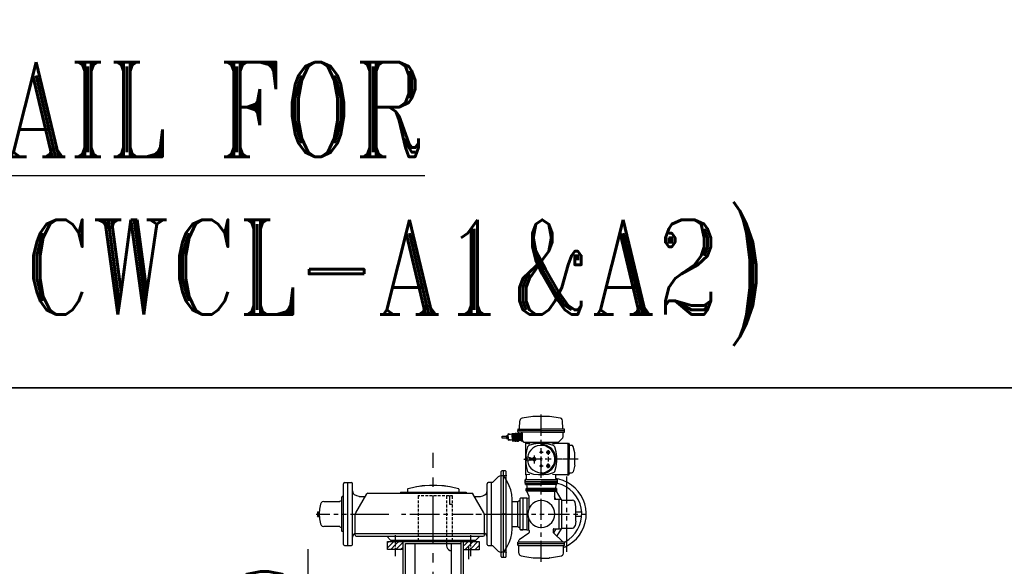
# Model space of a CAD drawing. Header units: inches. Extents: x -341304 to 31571016, y -692717 to 2132253.
# Tile 69 of 256: x 654671 to 667693, y -582674 to -575452. Entities that reach past the tile are written whole.
import ezdxf

# ---------------------------------------------------------------- set-up
doc = ezdxf.new("R2010")
doc.units = ezdxf.units.IN
doc.header["$MEASUREMENT"] = 0
doc.linetypes.add('CENTER', pattern=[2, 1.25, -0.25, 0.25, -0.25])
for name, color, linetype in [('0-CL', 8, 'CENTER'), ('cw pipe', 3, 'Continuous'), ('DIM', 1, 'Continuous'), ('pump', 7, 'Continuous'), ('text', 3, 'Continuous')]:
    doc.layers.add(name, color=color, linetype=linetype)
doc.styles.add('ROMANC', font='ROMANC.SHX')
doc.styles.add('ROMANS', font='romans')
doc.styles.add('ROMANT', font='romant', dxfattribs={"height": 5})
doc.dimstyles.new('User600', dxfattribs={"dimscale": 500, "dimtxt": 1.5, "dimasz": 1.25, "dimexe": 1, "dimexo": 1, "dimgap": 0.4, "dimtad": 1, "dimdec": 0, "dimzin": 0, "dimdsep": 46, "dimtxsty": 'ROMANS', "dimcen": 1, "dimclrd": 8, "dimclre": 8, "dimclrt": 3, "dimadec": 0, "dimazin": 0, "dimtfac": 1, "dimtdec": 0, "dimtix": 1, "dimtofl": 0, "dimtmove": 0, "dimatfit": 3, "dimfxl": 1, "dimtolj": 1, "dimtzin": 0, "dimarcsym": 0})

# ---------------------------------------------------------------- blocks, each defined once
blk = doc.blocks.new('Q-Q')
at = {"color": 3, "char_height": 750, "width": 9748.365, "attachment_point": 1, "style": 'ROMANC'}
for s, insert in [('\\pi1902.8;{\\W0.8;BFV BOTTOM \\P\\pi2517;SUPPORTS \\P\\pi645.61;CWP-H10,H11,H12, \\P\\pi1831.3;H13,H14&H15 \\P\\pi4574.2; }', (-1561957.7, 159366.7)), ('\\pi1902.8;{\\W0.8;BFV BOTTOM \\P\\pi2517;SUPPORTS \\P\\pi602.75;CWP-H1,H3,H5,H6,  \\P\\pi2559.9;H7,H8&H9\\P\\pi4574.2; }', (-1653395.9, 156271.4))]:
    blk.add_mtext(s, dxfattribs=dict(at, insert=insert))
blk = doc.blocks.new('*D597')
at = {"layer": 'Defpoints', "color": 0, "transparency": 16777216}
for p in [(252307, -266148), (249278, -269148), (252842, -269148)]:
    blk.add_point(p, dxfattribs=at)
at = {"layer": 'DIM', "color": 8, "lineweight": -2, "transparency": 16777216}
for p, q in [((252842, -266148), (252842, -261222)), ((252807, -266148), (253342, -266148)), ((252842, -268523), (252842, -266773)), ((249778, -269148), (253342, -269148))]:
    blk.add_line(p, q, dxfattribs=at)
at = {"layer": 'DIM', "color": 8, "transparency": 16777216}
for points in [[(252737, -266773), (252946, -266773), (252842, -266148)], [(252737, -268523), (252946, -268523), (252842, -269148)]]:
    blk.add_solid(points, dxfattribs=at)
at = {"layer": 'DIM', "color": 3, "transparency": 16777216, "insert": (252267, -262387), "char_height": 750, "attachment_point": 5, "rotation": 90, "style": 'ROMANS'}
blk.add_mtext('\\A1;750', dxfattribs=at)
blk = doc.blocks.new('FOREBAY SUPPORTS')
at = {"color": 20}
for p, q in [((254497.6, -260811.7), (254497.6, -260705.8)), ((254437.1, -260758.8), (254550.5, -260758.8))]:
    blk.add_line(p, q, dxfattribs=at)
at = {"color": 7}
for points in [[(225749, -234637.5), (273520.6, -234637.5), (273520.6, -259089.7), (225749, -259089.7)], [(293172.7, -288031), (225749, -288031), (225749, -259089.7), (293172.7, -259089.7)]]:
    blk.add_lwpolyline(points, close=True, dxfattribs=at)
at = {"layer": '0-CL', "lineweight": -3, "ltscale": 500}
blk.add_line((254497.6, -266148.2), (254497.6, -259948.5), dxfattribs=at)
at = {"layer": 'cw pipe', "color": 20}
for points in [[(255640.1, -259628), (255644, -259524.8)], [(255815, -259467.6), (255673.5, -259490.9), (255659, -259497.5), (255648.4, -259509.8), (255644, -259524.8)], [(255815, -259463.7), (256036.5, -259463.7)], [(255815, -259463.7), (255815, -259467.6)], [(255926.6, -259723), (255926.6, -259444.8)], [(256036.5, -259463.7), (256036.5, -259467.6)], [(256179.8, -259490.9), (256036.5, -259467.6)], [(256211.4, -259628), (256207.4, -259524.8), (256203, -259509.8), (256192.5, -259497.5), (256179.8, -259490.9)], [(255623, -259634.6), (255619, -259634.6), (255616.8, -259638.6), (255616.8, -259653.5)], [(255926.6, -259653.5), (255616.8, -259653.5)], [(255616.8, -259668), (255616.8, -259653.5)], [(255616.8, -259668), (255619, -259674.6), (255625.1, -259676.8)], [(255623, -259634.6), (255926.6, -259634.6)], [(255633.5, -259634.6), (255637.9, -259632.4), (255640.1, -259628)], [(256228.5, -259634.6), (255926.6, -259634.6)], [(255926.6, -259653.5), (256234.7, -259653.5)], [(256211.4, -259628), (256213.6, -259632.4), (256218, -259634.6)], [(256211.4, -259628), (256213.6, -259632.4), (256218, -259634.6)], [(256226.3, -259676.8), (256232.5, -259674.6), (256234.7, -259668)], [(256234.7, -259638.6), (256232.5, -259634.6), (256228.5, -259634.6)], [(256234.7, -259653.5), (256234.7, -259638.6)], [(256234.7, -259668), (256234.7, -259653.5)], [(255408.1, -259729.6), (255464.7, -259729.6)], [(255464.7, -259756.8), (255408.1, -259756.8), (255408.1, -259729.6)], [(255490.2, -259723), (255464.7, -259723), (255464.7, -259741.9)], [(255464.7, -259729.6), (255464.7, -259756.8)], [(255494.2, -259748.4), (255494.2, -259735.7), (255464.7, -259735.7)], [(255464.7, -259741.9), (255464.7, -259761.2)], [(255464.7, -259748.4), (255494.2, -259748.4)], [(255464.7, -259761.2), (255490.2, -259761.2)], [(255477.5, -259741.9), (255477.5, -259716.8)], [(255477.5, -259741.9), (255477.5, -259769.5)], [(255490.2, -259735.7), (255490.2, -259699.7)], [(255521.9, -259708.5), (255490.2, -259699.7)], [(255543, -259704.1), (255490.2, -259712.4)], [(255490.2, -259748.4), (255490.2, -259784)], [(255543, -259780.1), (255490.2, -259771.7)], [(255490.2, -259784), (255521.9, -259777.9)], [(255543, -259741.9), (255543, -259693.5)], [(255543, -259693.5), (255574.6, -259693.5)], [(255543, -259741.9), (255543, -259790.6)], [(255543, -259790.6), (255574.6, -259790.6)], [(255551.3, -259741.9), (255551.3, -259708.5)], [(255551.3, -259708.5), (255566.3, -259708.5)], [(255551.3, -259741.9), (255551.3, -259775.7)], [(255551.3, -259775.7), (255566.3, -259775.7)], [(255566.3, -259741.9), (255566.3, -259708.5)], [(255566.3, -259741.9), (255566.3, -259775.7)], [(255574.6, -259741.9), (255574.6, -259693.5)], [(255574.6, -259701.9), (255583, -259701.9)], [(255574.6, -259741.9), (255574.6, -259790.6)], [(255574.6, -259784), (255583, -259784)], [(255583, -259741.9), (255583, -259689.1)], [(255583, -259689.1), (255595.7, -259689.1)], [(255583, -259741.9), (255583, -259794.6)], [(255583, -259794.6), (255595.7, -259794.6)], [(255595.7, -259741.9), (255595.7, -259689.1)], [(255595.7, -259697.9), (255604.1, -259697.9)], [(255595.7, -259741.9), (255595.7, -259794.6)], [(255595.7, -259786.2), (255604.1, -259786.2)], [(255604.1, -259741.9), (255604.1, -259691.3)], [(255604.1, -259691.3), (255612.4, -259691.3)], [(255604.1, -259741.9), (255604.1, -259794.6)], [(255604.1, -259794.6), (255612.4, -259794.6)], [(255612.4, -259741.9), (255612.4, -259691.3)], [(255612.4, -259691.3), (255616.8, -259691.3)], [(255612.4, -259741.9), (255612.4, -259794.6)], [(255612.4, -259792.8), (255616.8, -259792.8)], [(255616.8, -259741.9), (255616.8, -259691.3)], [(255616.8, -259691.3), (255627.3, -259691.3)], [(255616.8, -259741.9), (255616.8, -259794.6)], [(255616.8, -259794.6), (255627.3, -259794.6)], [(255926.6, -259676.8), (255625.1, -259676.8)], [(255627.3, -259741.9), (255627.3, -259691.3)], [(255627.3, -259691.3), (255631.3, -259691.3)], [(255627.3, -259708.5), (255627.3, -259741.9)], [(255635.7, -259720.8), (255629.5, -259720.8), (255627.3, -259741.9)], [(255629.5, -259765.1), (255627.3, -259741.9), (255627.3, -259775.7)], [(255627.3, -259741.9), (255627.3, -259794.6)], [(255627.3, -259792.8), (255631.3, -259792.8)], [(255629.5, -259697.9), (255629.5, -259720.8)], [(255635.7, -259697.9), (255629.5, -259697.9)], [(255635.7, -259765.1), (255629.5, -259765.1), (255629.5, -259786.2)], [(255635.7, -259786.2), (255629.5, -259786.2)], [(255631.3, -259741.9), (255631.3, -259691.3)], [(255659, -259697.9), (255631.3, -259697.9)], [(255631.3, -259699.7), (255659, -259699.7)], [(255631.3, -259699.7), (255631.3, -259784)], [(255631.3, -259704.1), (255644, -259704.1)], [(255631.3, -259741.9), (255631.3, -259792.8)], [(255631.3, -259780.1), (255644, -259780.1)], [(255631.3, -259784), (255659, -259784)], [(255659, -259786.2), (255631.3, -259786.2)], [(255635.7, -259697.9), (255635.7, -259741.9)], [(255644, -259708.5), (255635.7, -259708.5)], [(255635.7, -259725.2), (255635.7, -259727.4)], [(255635.7, -259786.2), (255635.7, -259741.9)], [(255635.7, -259756.8), (255635.7, -259759)], [(255644, -259775.7), (255635.7, -259775.7)], [(255644, -259704.1), (255644, -259741.9)], [(255644, -259741.9), (255644, -259704.1), (255644, -259741.9)], [(255644, -259780.1), (255644, -259741.9)], [(255644, -259741.9), (255644, -259780.1), (255644, -259741.9)], [(255654.6, -259775.7), (255654.6, -259708.5)], [(255659, -259708.5), (255654.6, -259708.5)], [(255659, -259775.7), (255654.6, -259775.7)], [(255659, -259741.9), (255659, -259689.1)], [(255673.5, -259689.1), (255659, -259689.1)], [(255659, -259741.9), (255659, -259794.6)], [(255673.5, -259794.6), (255659, -259794.6)], [(255701.2, -259811.7), (255673.5, -259784), (255673.5, -259676.8)], [(255673.5, -259689.1), (255673.5, -259687.4)], [(255673.5, -259693.5), (255673.5, -259691.3), (255673.5, -259693.5), (255673.5, -259689.1), (255673.5, -259691.3)], [(255673.5, -259689.1), (255673.5, -259741.9)], [(255673.5, -259741.9), (255673.5, -259689.1)], [(255673.5, -259704.1), (255673.5, -259701.9), (255673.5, -259704.1), (255673.5, -259699.7), (255673.5, -259701.9), (255673.5, -259697.9), (255673.5, -259699.7), (255673.5, -259695.7), (255673.5, -259697.9), (255673.5, -259693.5), (255673.5, -259695.7)], [(255673.5, -259697.9), (255673.5, -259786.2)], [(255673.5, -259794.6), (255673.5, -259741.9)], [(255673.5, -259741.9), (255673.5, -259794.6), (255673.5, -259792.8), (255673.5, -259794.6), (255673.5, -259790.6), (255673.5, -259792.8)], [(255673.5, -259786.2), (255673.5, -259784), (255673.5, -259786.2), (255673.5, -259782.3), (255673.5, -259784), (255673.5, -259782.3)], [(255673.5, -259790.6), (255673.5, -259788.4), (255673.5, -259790.6), (255673.5, -259786.2), (255673.5, -259788.4)], [(255926.6, -259676.8), (256226.3, -259676.8)], [(255926.6, -259832.8), (255926.6, -259777.9)], [(256150.3, -259811.7), (256209.6, -259752.4)], [(256209.6, -259752.4), (256213.6, -259746.3), (256215.8, -259735.7)], [(256215.8, -259735.7), (256215.8, -259676.8)], [(255926.6, -259811.7), (256150.3, -259811.7), (255701.2, -259811.7)], [(255724.5, -259811.7), (255926.6, -259811.7), (255701.2, -259811.7)], [(255717.9, -259817.9), (255717.9, -259811.7), (255717.9, -260239.8)], [(255777.2, -259832.8), (255717.9, -259826.2)], [(255745.6, -259868.4), (255730.6, -259921.2), (255720.1, -259976.1), (255717.9, -260031)], [(255926.6, -259811.7), (255724.5, -259811.7), (255926.6, -259811.7)], [(255745.6, -260056.5), (255753.9, -260089.9), (255768.4, -260123.8), (255789.5, -260151.4), (255815, -260174.3), (255844.4, -260193.6), (255876.1, -260205.9), (255912.1, -260212.5), (255946, -260212.5), (255981.6, -260204.2), (256013.2, -260189.2), (256042.6, -260170.3), (256065.9, -260144.8), (256084.8, -260115.4), (256099.8, -260083.8), (256105.9, -260047.7), (256105.9, -260014.3), (256097.6, -259978.3), (256084.8, -259946.6), (256065.9, -259917.2), (256040.9, -259891.7), (256011, -259872.8), (255979.4, -259857.9), (255946, -259851.7), (255909.9, -259851.7), (255873.9, -259857.9), (255842.2, -259870.6), (255812.8, -259889.5), (255787.8, -259912.8), (255766.7, -259942.3), (255753.9, -259973.9), (255745.6, -260009.9)], [(255762.3, -259853.9), (255751.7, -259860.1), (255745.6, -259868.4)], [(256087, -259853.9), (256023.7, -259835), (255958.3, -259826.2), (255891, -259826.2), (255825.5, -259835), (255762.3, -259853.9)], [(255939.4, -259942.3), (255935.4, -259931.7), (255926.6, -259929.9), (255916.1, -259931.7), (255912.1, -259942.3), (255916.1, -259951), (255926.6, -259955), (255935.4, -259951), (255939.4, -259942.3)], [(255926.6, -259811.7), (256127, -259811.7), (255926.6, -259811.7), (256127, -259811.7)], [(255933.2, -259839), (255928.8, -259839), (255926.6, -259843.4), (255928.8, -259847.3), (255933.2, -259851.7)], [(255926.6, -259944.5), (255926.6, -259889.5)], [(255933.2, -260225.3), (255971, -260220.9), (256004.8, -260208.1), (256036.5, -260189.2), (256065.9, -260165.9), (256087, -260136.5), (256104.2, -260104.9), (256114.7, -260068.8), (256118.7, -260031), (256114.7, -259995), (256104.2, -259959.4), (256087, -259927.8), (256065.9, -259898.3), (256036.5, -259875), (256004.8, -259856.1), (255971, -259843.4), (255933.2, -259839)], [(256038.7, -259942.3), (256036.5, -259931.7), (256028.1, -259925.6), (256019.8, -259921.2), (256009.2, -259925.6), (256000.5, -259931.7), (255998.7, -259942.3), (256000.5, -259952.8), (256009.2, -259959.4), (256019.8, -259961.6), (256028.1, -259959.4), (256036.5, -259952.8), (256038.7, -259942.3)], [(256032.1, -259942.3), (256028.1, -259931.7), (256019.8, -259929.9), (256009.2, -259931.7), (256004.8, -259942.3), (256009.2, -259951), (256019.8, -259955), (256028.1, -259951), (256032.1, -259942.3)], [(256019.8, -259912.8), (256019.8, -259923.4)], [(256019.8, -259925.6), (256019.8, -259929.9)], [(256019.8, -259933.9), (256019.8, -259952.8)], [(256142, -259826.2), (256076.5, -259832.8)], [(256104.2, -259868.4), (256097.6, -259860.1), (256087, -259853.9)], [(256104.2, -260195.4), (256123.1, -260130.3), (256131.4, -260064.9), (256131.4, -259999.4), (256123.1, -259933.9), (256104.2, -259868.4)], [(256127, -259811.7), (256127, -259817.9)], [(256127, -259817.9), (256129.2, -259822.3), (256133.6, -259824.5)], [(256281.3, -259824.5), (256133.6, -259824.5)], [(256281.3, -259824.5), (256281.3, -259847.3), (256281.3, -259824.5), (256270.7, -259824.5), (256291.8, -259824.5)], [(256281.3, -260031), (256281.3, -259824.5)], [(256295.8, -259828.4), (256295.8, -259824.5), (256291.8, -259824.5)], [(256295.8, -259828.4), (256295.8, -260031)], [(256295.8, -259839), (256298, -259845.6), (256304.6, -259849.5)], [(256304.6, -259849.5), (256327.4, -259849.5)], [(256346.7, -259864.5), (256340.2, -259853.9), (256327.4, -259849.5)], [(256369.6, -259951), (256346.7, -259864.5)], [(255694.6, -260031), (255705.1, -260031)], [(255722.3, -260031), (255707.3, -260031)], [(255709.5, -260031), (255713.9, -260031)], [(255715.7, -260031), (255728.4, -260031)], [(255717.9, -260031), (255720.1, -260088.2), (255730.6, -260140.9), (255745.6, -260195.4)], [(255775, -260031), (255770.6, -260020.5), (255762.3, -260009.9), (255749.5, -260007.7), (255736.8, -260009.9), (255728.4, -260020.5), (255724.5, -260031), (255728.4, -260043.8), (255736.8, -260052.1), (255749.5, -260056.5), (255762.3, -260052.1), (255770.6, -260043.8), (255775, -260031)], [(255728.4, -260031), (255726.2, -260031)], [(255739, -260031), (255730.6, -260031)], [(255751.7, -260031), (255732.8, -260031)], [(255745.6, -260031), (255745.6, -260028.8), (255739, -260028.8), (255739, -260035.4), (255745.6, -260035.4), (255745.6, -260031)], [(255757.9, -260031), (255756.1, -260031)], [(255781.2, -260031), (255762.3, -260031)], [(255781.2, -260047.7), (255766.7, -260047.7)], [(255781.2, -260016.1), (255768.4, -260016.1)], [(255781.2, -260020.5), (255770.6, -260020.5)], [(255770.6, -260043.8), (255781.2, -260043.8), (255789.5, -260041.6)], [(255796.1, -260024.9), (255781.2, -260016.1)], [(255789.5, -260024.9), (255781.2, -260020.5)], [(255815, -260024.9), (255789.5, -260024.9), (255785.6, -260026.6), (255781.2, -260033.2), (255785.6, -260039.4), (255789.5, -260041.6), (255815, -260041.6)], [(255781.2, -260047.7), (255796.1, -260041.6)], [(255787.8, -260031), (255785.6, -260031)], [(255810.6, -260031), (255791.7, -260031)], [(255815, -260041.6), (255823.3, -260049.9), (255833.9, -260052.1), (255844.4, -260049.9), (255852.8, -260041.6), (255855, -260031), (255851, -260020.5), (255842.2, -260012.1), (255831.7, -260012.1), (255821.2, -260014.3), (255815, -260024.9)], [(255819.4, -260031), (255815, -260031)], [(255840.5, -260031), (255821.2, -260031)], [(255833.9, -259984.4), (255833.9, -260003.8)], [(255833.9, -260007.7), (255833.9, -260012.1)], [(255833.9, -260014.3), (255833.9, -260033.2)], [(255833.9, -260037.2), (255833.9, -260041.6)], [(255833.9, -260043.8), (255833.9, -260062.7)], [(255848.8, -260031), (255844.4, -260031)], [(255869.9, -260031), (255851, -260031)], [(255878.3, -260031), (255873.9, -260031)], [(255899.4, -260031), (255880.5, -260031)], [(255901.6, -259942.3), (255920.5, -259942.3)], [(255907.7, -260031), (255903.8, -260031)], [(255939.4, -260031), (255935.4, -260022.7), (255926.6, -260018.3), (255916.1, -260022.7), (255912.1, -260031), (255916.1, -260041.6), (255926.6, -260046), (255935.4, -260041.6), (255939.4, -260031)], [(255926.6, -260031), (255912.1, -260031)], [(255924.9, -259942.3), (255926.6, -259942.3)], [(255926.6, -260278), (255926.6, -259999.4)], [(255931, -259942.3), (255949.9, -259942.3)], [(255998.7, -260031), (255979.4, -260031)], [(255989.9, -259942.3), (256011, -259942.3)], [(256004.8, -260031), (256002.6, -260031)], [(256028.1, -260031), (256009.2, -260031)], [(256015.4, -259942.3), (256017.6, -259942.3)], [(256019.8, -259955), (256019.8, -259959.4)], [(256019.8, -259963.3), (256019.8, -259973.9)], [(256019.8, -260003.8), (256019.8, -260012.1)], [(256019.8, -260016.1), (256019.8, -260020.5)], [(256019.8, -260022.7), (256019.8, -260041.6)], [(256019.8, -260046), (256019.8, -260049.9)], [(256019.8, -260054.3), (256019.8, -260062.7)], [(256021.5, -259942.3), (256042.6, -259942.3)], [(256036.5, -260031), (256032.1, -260031)], [(256057.6, -260031), (256038.7, -260031)], [(256116.5, -260031), (256097.6, -260031)], [(256125.3, -260031), (256120.9, -260031)], [(256146.4, -260031), (256127, -260031)], [(256154.7, -260031), (256150.3, -260031)], [(256175.8, -260031), (256158.7, -260031)], [(256184.1, -260031), (256179.8, -260031)], [(256205.2, -260031), (256188.5, -260031)], [(256213.6, -260031), (256209.6, -260031)], [(256234.7, -260031), (256218, -260031)], [(256243, -260031), (256239.1, -260031)], [(256266.3, -260031), (256247.4, -260031)], [(256272.9, -260031), (256268.5, -260031)], [(256295.8, -260031), (256276.9, -260031)], [(256281.3, -260239.8), (256281.3, -260031)], [(256295.8, -260235.8), (256295.8, -260031)], [(256302.4, -260031), (256298, -260031)], [(256325.7, -260031), (256306.3, -260031)], [(256331.8, -260031), (256327.4, -260031)], [(256355.1, -260031), (256336.2, -260031)], [(256361.3, -260031), (256357.3, -260031)], [(256384.5, -260031), (256365.6, -260031)], [(256369.6, -260111), (256369.6, -259951)], [(256390.7, -260031), (256388.9, -260031)], [(256414, -260031), (256395.1, -260031)], [(255405.4, -260189.2), (255398.8, -260191.4), (255397.1, -260195.4)], [(255460.4, -260195.4), (255458.2, -260191.4), (255451.6, -260189.2), (255405.4, -260189.2)], [(255428.7, -261328.3), (255428.7, -260189.2)], [(255833.9, -260067.1), (255833.9, -260071)], [(255833.9, -260073.2), (255833.9, -260092.1)], [(255903.8, -260121.6), (255920.5, -260121.6)], [(255939.4, -260121.6), (255935.4, -260113.2), (255926.6, -260109.2), (255916.1, -260113.2), (255912.1, -260121.6), (255916.1, -260130.3), (255926.6, -260134.3), (255935.4, -260130.3), (255939.4, -260121.6)], [(255924.9, -260121.6), (255928.8, -260121.6)], [(255931, -260121.6), (255949.9, -260121.6)], [(255992.1, -260121.6), (256011, -260121.6)], [(256038.7, -260121.6), (256036.5, -260111), (256028.1, -260104.9), (256019.8, -260100.5), (256009.2, -260104.9), (256000.5, -260111), (255998.7, -260121.6), (256000.5, -260132.1), (256009.2, -260138.7), (256019.8, -260142.6), (256028.1, -260138.7), (256036.5, -260132.1), (256038.7, -260121.6)], [(256032.1, -260121.6), (256028.1, -260113.2), (256019.8, -260109.2), (256009.2, -260113.2), (256004.8, -260121.6), (256009.2, -260130.3), (256019.8, -260134.3), (256028.1, -260130.3), (256032.1, -260121.6)], [(256015.4, -260121.6), (256019.8, -260121.6)], [(256019.8, -260100.5), (256019.8, -260089.9)], [(256019.8, -260107.1), (256019.8, -260104.9)], [(256019.8, -260130.3), (256019.8, -260111)], [(256019.8, -260136.5), (256019.8, -260134.3)], [(256019.8, -260151.4), (256019.8, -260140.9)], [(256023.7, -260121.6), (256042.6, -260121.6)], [(256369.6, -260111), (256346.7, -260199.8)], [(255282.3, -260343), (255356.1, -260267.5)], [(255390.5, -260254.7), (255389.5, -260254.7), (255372.8, -260256.9), (255356.1, -260267.5)], [(255390.5, -260254.7), (255394.9, -260252.5), (255397.1, -260246.4)], [(255397.1, -261320), (255397.1, -260195.4)], [(255543, -260562.8), (255536.4, -260501.3), (255521.9, -260440.2), (255500.8, -260383.5), (255475.3, -260326.3), (255443.7, -260273.6), (255424.8, -260258.7), (255403.7, -260254.7)], [(255466.5, -260254.7), (255403.7, -260254.7)], [(255460.4, -261320), (255460.4, -260195.4)], [(255460.4, -260246.4), (255460.4, -260252.5), (255466.5, -260254.7)], [(255717.9, -260303.1), (255713.9, -260303.1), (255711.7, -260307.4)], [(255711.7, -260326.3), (255711.7, -260307.4), (255711.7, -260326.3)], [(255717.9, -260237.6), (255777.2, -260231.4)], [(255732.8, -260246.4), (255730.6, -260242), (255726.2, -260239.8), (255717.9, -260239.8)], [(255717.9, -260303.1), (255728.4, -260299.1), (255732.8, -260288.6)], [(255717.9, -260303.1), (256139.8, -260303.1)], [(255732.8, -260288.6), (255732.8, -260246.4)], [(255745.6, -260195.4), (255751.7, -260204.2), (255762.3, -260210.3)], [(255762.3, -260210.3), (255825.5, -260229.2), (255891, -260237.6), (255958.3, -260237.6), (256023.7, -260229.2), (256087, -260210.3)], [(255933.2, -260212.5), (255928.8, -260214.7), (255926.6, -260220.9), (255928.8, -260223.1), (255933.2, -260225.3)], [(256076.5, -260231.4), (256142, -260237.6)], [(256087, -260210.3), (256097.6, -260204.2), (256104.2, -260195.4)], [(256125.3, -260239.8), (256120.9, -260242), (256118.7, -260246.4)], [(256118.7, -260288.6), (256118.7, -260246.4)], [(256118.7, -260288.6), (256123.1, -260299.1), (256133.6, -260303.1)], [(256220.2, -261199.3), (256242.8, -261191.2), (256295.5, -261161.8), (256346.1, -261125.7), (256392.2, -261083.5), (256430.5, -261035.2), (256464.3, -260982.5), (256489.3, -260927.5), (256508.2, -260868.6), (256518.8, -260807.1), (256521, -260743.8), (256514.8, -260682.8), (256502.1, -260623.9), (256478.8, -260564.5), (256451.6, -260510), (256415.5, -260459.1), (256373.3, -260415.1), (256325, -260374.7), (256274.4, -260341.3), (256217.3, -260315.8), (256158.4, -260296.9), (256119.4, -260290.2)], [(256281.3, -260239.8), (256125.3, -260239.8)], [(256133.6, -260303.1), (256133.6, -260300.9)], [(256139.8, -260349.6), (256139.8, -260303.1)], [(256266.3, -260619.5), (256266.3, -260260.9)], [(256281.3, -260239.8), (256270.7, -260239.8), (256291.8, -260239.8), (256295.8, -260237.6), (256295.8, -260235.8)], [(256281.3, -260239.8), (256281.3, -260216.5)], [(256304.6, -260214.7), (256298, -260218.7), (256295.8, -260225.3)], [(256304.6, -260214.7), (256327.4, -260214.7), (256340.2, -260210.3), (256346.7, -260199.8)], [(253325.1, -260343), (253314.5, -260347.4), (253310.1, -260358)], [(253310.1, -261159.6), (253310.1, -260358)], [(253325.1, -260343), (253415.6, -260343)], [(253369.5, -261174.5), (253369.5, -260343)], [(253428.3, -260358), (253424.4, -260347.4), (253415.6, -260343)], [(253428.3, -261159.6), (253428.3, -260358)], [(253428.3, -260450.7), (253432.7, -260471.8), (253443.3, -260488.9), (253457.8, -260503.4)], [(254165.6, -260423.5), (254161.2, -260425.7), (254159, -260429.6), (254159, -260467.9)], [(254830, -260423.5), (254737.3, -260402.4), (254642.4, -260387.4), (254545.2, -260379.1), (254450.3, -260379.1), (254353.2, -260387.4), (254258.3, -260402.4), (254165.6, -260423.5)], [(254830, -260423.5), (254720.2, -260400.2), (254610.7, -260385.2), (254498.7, -260381.3), (254384.8, -260385.2), (254275, -260400.2), (254165.6, -260423.5)], [(254836.2, -260429.6), (254834, -260425.7), (254830, -260423.5)], [(254836.2, -260429.6), (254836.2, -260467.9)], [(255180.8, -260503.4), (255195.7, -260488.9), (255206.3, -260471.8), (255210.2, -260450.7)], [(255225.2, -260343), (255214.6, -260347.4), (255210.2, -260358)], [(255210.2, -261159.6), (255210.2, -260358)], [(255282.3, -260343), (255225.2, -260343)], [(255269.6, -261174.5), (255269.6, -260343)], [(255711.7, -260326.3), (256139.8, -260326.3)], [(255711.7, -260326.3), (255926.6, -260326.3)], [(255711.7, -260349.6), (255711.7, -260326.3)], [(255711.7, -260349.6), (255926.6, -260349.6)], [(255717.9, -260366.3), (255717.9, -260349.6)], [(255717.9, -260366.3), (255926.6, -260366.3)], [(255926.6, -260419.1), (255724.5, -260419.1)], [(255724.5, -260438), (255724.5, -260419.1)], [(255926.6, -260438), (255724.5, -260438)], [(255926.6, -260438), (255724.5, -260438)], [(255724.5, -260452.9), (255724.5, -260438)], [(255724.5, -260452.9), (255726.2, -260457.3), (255728.4, -260457.3)], [(255732.8, -260366.3), (255739, -260419.1)], [(256139.8, -260326.3), (255926.6, -260326.3)], [(255926.6, -260389.6), (255926.6, -260334.7)], [(256139.8, -260349.6), (255926.6, -260349.6)], [(256133.6, -260366.3), (255926.6, -260366.3)], [(256127, -260419.1), (255926.6, -260419.1)], [(256127, -260438), (255926.6, -260438)], [(255926.6, -260438), (256127, -260438)], [(255926.6, -260501.3), (255926.6, -260444.6)], [(256118.7, -260366.3), (256112.5, -260419.1)], [(256120.9, -260326.3), (256139.8, -260326.3)], [(256123.1, -260457.3), (256127, -260457.3), (256127, -260452.9)], [(256127, -260419.1), (256127, -260452.9)], [(256133.6, -260366.3), (256133.6, -260349.6)], [(256233.5, -261128.9), (256240.6, -261125.7), (256291.1, -261094.1), (256335.5, -261056.3), (256375.5, -261011.9), (256407.2, -260963.6), (256432.7, -260910.8), (256451.6, -260853.7), (256459.9, -260794.8), (256462.1, -260735.5), (256453.7, -260678.8), (256438.8, -260621.7), (256415.5, -260566.7), (256383.9, -260516.2), (256348.3, -260471.8), (256303.9, -260431.8), (256255.1, -260398), (256202.4, -260372.9), (256145.7, -260355.8), (256133.6, -260353.6)], [(253264, -260590), (253287.3, -260577.3)], [(253293.4, -260526.7), (253289, -260528.9), (253287.3, -260532.9)], [(253287.3, -260982.5), (253287.3, -260532.9)], [(253310.1, -260526.7), (253293.4, -260526.7)], [(253517.1, -260526.7), (253485.5, -260518.4), (253457.8, -260503.4)], [(253472.7, -260743.8), (253620.4, -260490.7)], [(253517.1, -260526.7), (253597.1, -260526.7)], [(253630.9, -260482.4), (253620.4, -260490.7)], [(253630.9, -260482.4), (255008.1, -260482.4)], [(254064, -260467.9), (254931.1, -260467.9)], [(254064, -260467.9), (254064, -260482.4)], [(254296.1, -260514), (254296.1, -260558.4)], [(254296.1, -260514), (254319.4, -260514)], [(254296.1, -260577.3), (254296.1, -260613.3)], [(254336.5, -260514), (254374.3, -260514)], [(254393.2, -260514), (254429.2, -260514)], [(254448.1, -260514), (254485.9, -260514)], [(254503.1, -260514), (254540.9, -260514)], [(254559.8, -260514), (254595.8, -260514)], [(254614.7, -260514), (254652.9, -260514)], [(254671.8, -260514), (254671.8, -260558.4)], [(254671.8, -260514), (254707.4, -260514)], [(254671.8, -260577.3), (254671.8, -260613.3)], [(254711.8, -260514), (254711.8, -260627.8)], [(254726.7, -260514), (254747.8, -260514)], [(254747.8, -260514), (254747.8, -260558.4)], [(254747.8, -260577.3), (254747.8, -260613.3)], [(254931.1, -260467.9), (254931.1, -260482.4)], [(255020.4, -260490.7), (255008.1, -260482.4)], [(255166.3, -260743.8), (255020.4, -260490.7)], [(255041.5, -260526.7), (255124.1, -260526.7), (255153.5, -260518.4)], [(255153.5, -260518.4), (255180.8, -260503.4)], [(255543, -260953), (255543, -260562.8)], [(255614.6, -260923.1), (255614.6, -260592.2), (255644, -260575.1)], [(255736.8, -260550), (255650.6, -260550), (255646.2, -260552.2), (255644, -260558.4)], [(255644, -260558.4), (255644, -260959.2)], [(255684, -260550), (255684, -260965.3)], [(255926.6, -260457.3), (255728.4, -260457.3)], [(255766.7, -260526.7), (255736.8, -260457.3)], [(255736.8, -260550), (255743.4, -260550), (255760.1, -260543.4)], [(255736.8, -260550), (255736.8, -260965.3)], [(256104.2, -260758.8), (256099.8, -260718.8), (256087, -260680.6), (256065.9, -260647.2), (256036.5, -260619.5), (256002.6, -260598.4), (255964.9, -260583.9), (255926.6, -260579.5), (255886.6, -260583.9), (255848.8, -260598.4), (255815, -260619.5), (255787.8, -260647.2), (255766.7, -260680.6), (255751.7, -260718.8), (255747.3, -260758.8), (255751.7, -260796.6), (255766.7, -260834.8), (255787.8, -260868.6), (255815, -260898.1), (255848.8, -260919.2), (255886.6, -260931.9), (255926.6, -260935.9), (255964.9, -260931.9), (256002.6, -260919.2), (256036.5, -260898.1), (256065.9, -260868.6), (256087, -260834.8), (256099.8, -260796.6), (256104.2, -260758.8)], [(255760.1, -260543.4), (255760.1, -260693.3)], [(255760.1, -260543.4), (255762.3, -260543.4)], [(255762.3, -260543.4), (255764.5, -260543.4), (255766.7, -260541.7)], [(255766.7, -260541.7), (255766.7, -260526.7)], [(255926.6, -260457.3), (256123.1, -260457.3)], [(255926.6, -260834.8), (255926.6, -260556.2)], [(256112.5, -260457.3), (256104.2, -260461.3), (256099.8, -260469.6)], [(256099.8, -260469.6), (256099.8, -260554)], [(256118.7, -260562.8), (256099.8, -260528.9)], [(256099.8, -260554), (256102, -260560.6), (256108.1, -260562.8), (256188.5, -260562.8)], [(256188.5, -260562.8), (256127, -260457.3)], [(256158.7, -260562.8), (256158.7, -260953)], [(256194.7, -260568.9), (256192.5, -260564.5), (256188.5, -260562.8)], [(256194.7, -260568.9), (256194.7, -260946.4)], [(256194.7, -260573.3), (256340.2, -260573.3)], [(256374, -260602.8), (256367.8, -260587.8), (256355.1, -260577.3), (256340.2, -260573.3)], [(253004.3, -260627.8), (252993.7, -260693.3), (252989.8, -260756.6), (252993.7, -260822.1), (253004.3, -260887.5)], [(253050.8, -260592.2), (253029.8, -260596.2), (253014.8, -260608.9), (253004.3, -260627.8)], [(253050.8, -260592.2), (253261.8, -260592.2), (253264, -260590)], [(254296.1, -260632.2), (254296.1, -260670)], [(254296.1, -260689.3), (254296.1, -260724.9)], [(254671.8, -260632.2), (254671.8, -260670)], [(254671.8, -260687.1), (254671.8, -260724.9)], [(254711.8, -260627.8), (254747.8, -260627.8)], [(254747.8, -260632.2), (254747.8, -260670)], [(254747.8, -260689.3), (254747.8, -260724.9)], [(255543, -260923.1), (255543, -260592.2)], [(255543, -260592.2), (255614.6, -260592.2)], [(256266.3, -260731.5), (256266.3, -260676.6)], [(256384.5, -260853.7), (256384.5, -260663.9), (256374, -260602.8)], [(252947.6, -260758.8), (253129.1, -260758.8)], [(252968.7, -260727.1), (252966.5, -260735.5), (252970.9, -260743.8)], [(252966.5, -260735.5), (252966.5, -260784.3), (252970.9, -260775.5)], [(252970.9, -260743.8), (252966.5, -260761), (252970.9, -260775.5)], [(252966.5, -260784.3), (252968.7, -260792.6)], [(252968.7, -260727.1), (252992, -260727.1)], [(252968.7, -260792.6), (252992, -260792.6)], [(252970.9, -260743.8), (252989.8, -260743.8)], [(252970.9, -260775.5), (252989.8, -260775.5)], [(253183.6, -260758.8), (253238.5, -260758.8)], [(253295.6, -260758.8), (253350.6, -260758.8)], [(253405.1, -260758.8), (253910.2, -260758.8)], [(253464.4, -261035.2), (253464.4, -260773.7), (253472.7, -260743.8)], [(254076.8, -260758.8), (254133.9, -260758.8)], [(254188.8, -260758.8), (254467, -260758.8)], [(254296.1, -260743.8), (254296.1, -260782.1)], [(254296.1, -260798.8), (254296.1, -260837)], [(254522, -260758.8), (254579.1, -260758.8)], [(254633.6, -260758.8), (254690.7, -260758.8)], [(254671.8, -260743.8), (254671.8, -260779.9)], [(254671.8, -260798.8), (254671.8, -260837)], [(254745.6, -260758.8), (255023.8, -260758.8)], [(254747.8, -260743.8), (254747.8, -260782.1)], [(254747.8, -260798.8), (254747.8, -260837)], [(255060.8, -260758.8), (255115.3, -260758.8)], [(255078.8, -260758.8), (255135.9, -260758.8)], [(255174.6, -261035.2), (255174.6, -260773.7), (255166.3, -260743.8)], [(255172.4, -260758.8), (255451.1, -260758.8)], [(255335.6, -260758.8), (255390.5, -260758.8)], [(255447.6, -260758.8), (255408.1, -260758.8)], [(255462.5, -260758.8), (255741.2, -260758.8)], [(255760.1, -260971.9), (255760.1, -260822.1)], [(255798.3, -260758.8), (255852.8, -260758.8)], [(255907.7, -260758.8), (255964.9, -260758.8)], [(256019.8, -260758.8), (256298, -260758.8)], [(256266.3, -260843.2), (256266.3, -260786)], [(256352.9, -260758.8), (256410, -260758.8)], [(256384.5, -260729.3), (256461.2, -260729.3)], [(256384.5, -260788.2), (256460.1, -260788.2)], [(256464.5, -260758.8), (256521.7, -260758.8)], [(253004.3, -260887.5), (253013.1, -260906.4), (253029.8, -260919.2), (253050.8, -260923.1)], [(253261.8, -260923.1), (253050.8, -260923.1)], [(253264, -260925.3), (253287.3, -260938.1)], [(254296.1, -260855.9), (254296.1, -260891.5)], [(254296.1, -260910.8), (254296.1, -260948.6)], [(254296.1, -260965.3), (254296.1, -261003.6)], [(254671.8, -260855.9), (254671.8, -260891.5)], [(254671.8, -260910.8), (254671.8, -260946.4)], [(254671.8, -260965.3), (254671.8, -261003.6)], [(254747.8, -260855.9), (254747.8, -260891.5)], [(254747.8, -260910.8), (254747.8, -260948.6)], [(254747.8, -260965.3), (254747.8, -261003.6)], [(255443.7, -261241.7), (255475.3, -261189), (255500.8, -261134.1), (255521.9, -261075.2), (255536.4, -261014.1), (255543, -260953)], [(255543, -260923.1), (255614.6, -260923.1)], [(255614.6, -260923.1), (255644, -260940.3)], [(255644, -260959.2), (255646.2, -260963.6), (255650.6, -260965.3)], [(255644, -260959.2), (255646.2, -260963.6), (255650.6, -260965.3)], [(255736.8, -260965.3), (255650.6, -260965.3), (255684, -260965.3)], [(255736.8, -260965.3), (255743.4, -260965.3), (255760.1, -260971.9)], [(255760.1, -260971.9), (255762.3, -260971.9)], [(255766.7, -260974.1), (255764.5, -260971.9), (255762.3, -260971.9)], [(255766.7, -260974.1), (255766.7, -261003.6)], [(255926.6, -260946.4), (255926.6, -260889.7)], [(256093.6, -260953), (256087, -260954.8), (256084.8, -260961.4)], [(256084.8, -260961.4), (256084.8, -261001.4)], [(256118.7, -260953), (256089.2, -261005.8)], [(256093.6, -260953), (256188.5, -260953)], [(256188.5, -260953), (256133.6, -261047.9)], [(256188.5, -260953), (256192.5, -260950.8), (256194.7, -260946.4)], [(256194.7, -260942.5), (256340.2, -260942.5)], [(256266.3, -261256.7), (256266.3, -260898.1)], [(256340.2, -260942.5), (256355.1, -260938.1), (256367.8, -260927.5), (256374, -260912.6)], [(256384.5, -260853.7), (256374, -260912.6)], [(253287.3, -260982.5), (253289, -260986.4), (253293.4, -260988.6)], [(253310.1, -260988.6), (253293.4, -260988.6)], [(253457.8, -261014.1), (253443.3, -261026.9), (253432.7, -261043.5), (253428.3, -261064.6)], [(253464.4, -261009.7), (253457.8, -261014.1)], [(253464.4, -261014.1), (255174.6, -261014.1)], [(253464.4, -261035.2), (253468.3, -261045.7), (253478.9, -261049.7)], [(253478.9, -261049.7), (255159.7, -261049.7)], [(253883, -261049.7), (253933.5, -261102.4)], [(253933.5, -261102.4), (255062.1, -261102.4)], [(253999, -261149), (253999, -261037.4)], [(254142.3, -261102.4), (254142.3, -261121.8)], [(254296.1, -261022.5), (254296.1, -261058.5)], [(254296.1, -261077.4), (254296.1, -261121.8)], [(254671.8, -261022.5), (254671.8, -261058.5)], [(254671.8, -261077.4), (254671.8, -261115.2)], [(254747.8, -261022.5), (254747.8, -261058.5)], [(254747.8, -261077.4), (254747.8, -261121.8)], [(254853.3, -261102.4), (254853.3, -261121.8)], [(254994.4, -261149), (254994.4, -261037.4)], [(255114.8, -261049.7), (255062.1, -261102.4)], [(255159.7, -261049.7), (255170.2, -261045.7), (255174.6, -261035.2)], [(255210.2, -261064.6), (255206.3, -261043.5), (255195.7, -261026.9), (255180.8, -261014.1), (255174.6, -261009.7)], [(255631.3, -261121.8), (255631.3, -261106.8), (255633.5, -261100.7)], [(255762.3, -261009.7), (255633.5, -261100.7)], [(255762.3, -261009.7), (255766.7, -261003.6)], [(255926.6, -261058.5), (255926.6, -261001.4)], [(256084.8, -261001.4), (256089.2, -261005.8)], [(256089.2, -261005.8), (256213.6, -261123.5)], [(253310.1, -261159.6), (253314.5, -261170.1), (253325.1, -261174.5)], [(253325.1, -261174.5), (253415.6, -261174.5), (253424.4, -261170.1), (253428.3, -261159.6)], [(253893.5, -261138.5), (253910.2, -261121.8)], [(253893.5, -261204), (253975.7, -261121.8)], [(253893.5, -261121.8), (255104.2, -261121.8)], [(254097.9, -261225), (253893.5, -261225), (253893.5, -261121.8)], [(253935.7, -261225), (253999, -261161.8), (254041.2, -261121.8)], [(253999, -261185.1), (253999, -261165.7)], [(253999, -261315.6), (253999, -261204)], [(254000.8, -261225), (254097.9, -261130.1)], [(254066.2, -261225), (254097.9, -261195.6)], [(254097.9, -263298.2), (254097.9, -261121.8)], [(254129.5, -261146.8), (254863.9, -261146.8)], [(254129.5, -263298.2), (254129.5, -261146.8)], [(254142.3, -261121.8), (254853.3, -261121.8)], [(254199.4, -261121.8), (254152.8, -261121.8)], [(254199.4, -261121.8), (254152.8, -261121.8)], [(254258.3, -263298.2), (254258.3, -261146.8)], [(254496.5, -261121.8), (254764.5, -261121.8)], [(254671.8, -261132.3), (254671.8, -261176.3)], [(254671.8, -261176.3), (254675.8, -261195.6), (254686.3, -261214.5), (254699.1, -261227.2), (254718, -261237.8), (254737.3, -261241.7)], [(254737.3, -263298.2), (254737.3, -261146.8)], [(254865.6, -263298.2), (254865.6, -261121.8)], [(254897.3, -263298.2), (254897.3, -261121.8)], [(255104.2, -261229), (254897.3, -261229)], [(254906, -261174.5), (254958.8, -261121.8)], [(254916.6, -261229), (254994.4, -261151.2), (255023.8, -261121.8)], [(254981.6, -261229), (254994.4, -261216.7), (255089.3, -261121.8)], [(254994.4, -261185.1), (254994.4, -261165.7)], [(254994.4, -261315.6), (254994.4, -261204)], [(255049.3, -261229), (255104.2, -261172.3)], [(255104.2, -261121.8), (255104.2, -261229)], [(255210.2, -261159.6), (255214.6, -261170.1), (255225.2, -261174.5), (255282.3, -261174.5)], [(255282.3, -261174.5), (255356.1, -261248.3)], [(255623, -261125.7), (255619, -261127.9), (255616.8, -261130.1)], [(255616.8, -261167.9), (255616.8, -261130.1)], [(255616.8, -261149), (256234.7, -261149)], [(255616.8, -261167.9), (255619, -261172.3), (255623, -261174.5)], [(255623, -261125.7), (256230.7, -261125.7)], [(255623, -261174.5), (256230.7, -261174.5)], [(255627.3, -261125.7), (255629.5, -261123.5), (255631.3, -261121.8)], [(255631.3, -261178.5), (255629.5, -261174.5), (255627.3, -261174.5)], [(255631.3, -261273.4), (255631.3, -261178.5)], [(255926.6, -261389.4), (255926.6, -261113)], [(256192.5, -261309.4), (256207.4, -261302.8), (256215.8, -261290.5), (256220.2, -261273.4), (256220.2, -261178.5)], [(256213.6, -261123.5), (256220.2, -261125.7)], [(256224.1, -261174.5), (256221.9, -261174.5), (256220.2, -261178.5)], [(256234.7, -261130.1), (256232.5, -261127.9), (256230.7, -261125.7)], [(256230.7, -261174.5), (256232.5, -261172.3), (256234.7, -261167.9)], [(256234.7, -261167.9), (256234.7, -261130.1)], [(255356.1, -261248.3), (255372.8, -261258.9), (255389.5, -261262.8)], [(255397.1, -261269.4), (255394.9, -261265), (255390.5, -261262.8), (255389.5, -261262.8)], [(255397.1, -261320), (255398.8, -261326.1), (255405.4, -261328.3)], [(255403.7, -261262.8), (255424.8, -261256.7), (255443.7, -261241.7)], [(255466.5, -261262.8), (255403.7, -261262.8)], [(255405.4, -261328.3), (255451.6, -261328.3), (255458.2, -261326.1), (255460.4, -261320)], [(255466.5, -261262.8), (255460.4, -261265), (255460.4, -261269.4)], [(255631.3, -261273.4), (255635.7, -261290.5), (255644, -261302.8), (255659, -261309.4)], [(255659, -261309.4), (255736.8, -261323.9), (255817.2, -261334.5)], [(255819.4, -261336.7), (255819.4, -261334.5), (255817.2, -261334.5)], [(255819.4, -261336.7), (255819.4, -261334.5)], [(255819.4, -261336.7), (255819.4, -261338.9), (255821.2, -261338.9)], [(255926.6, -261338.9), (255821.2, -261338.9)], [(255926.6, -261338.9), (256030.3, -261338.9)], [(256030.3, -261338.9), (256032.1, -261338.9), (256032.1, -261336.7)], [(256032.1, -261336.7), (256032.1, -261334.5)], [(256034.3, -261334.5), (256032.1, -261334.5), (256032.1, -261336.7)], [(256034.3, -261334.5), (256114.7, -261323.9), (256192.5, -261309.4)]]:
    blk.add_lwpolyline(points, dxfattribs=at)
at = {"layer": 'pump', "color": 20}
blk.add_line((254964.7, -261188.9), (254964.7, -261354.9), dxfattribs=at)
at = {"layer": 'text', "color": 1, "insert": (227934.9, -254786.1, -9636.9), "char_height": 1250, "width": 34648.608, "attachment_point": 1, "style": 'ROMANT'}
blk.add_mtext('\\pi5324.3;{\\W0.8;\\LTYPICAL ANCHOR DETAIL FOR \\P\\pi62.399;\\l(CWR-A1&A2, CWMU-A1&A2, CWCL-A1&A2)}', dxfattribs=at)
at = {"layer": 'DIM', "color": 230}
dim = blk.add_linear_dim(base=(252841.6, -269148.2), p1=(252306.9, -266148.2), p2=(249277.6, -269148.2), angle=90, dimstyle='User600', override={"dimlfac": 0.25}, dxfattribs=at)
dim.commit()
dim.dimension.update_dxf_attribs({"geometry": '*D597', "text_midpoint": (252841.6, -262386.7), "dimtype": 128})

msp = doc.modelspace()

# ---------------------------------------------------------------- block references
at = {"color": 7}
msp.add_blockref('Q-Q', (2007141.3, -736060.4), dxfattribs=at)

# ---------------------------------------------------------------- next in the draw order: block references
at = {"layer": 'DIM', "color": 0}
msp.add_blockref('FOREBAY SUPPORTS', (405642.6, -321226), dxfattribs=at)

# ---------------------------------------------------------------- next in the draw order: texts
at = {"layer": 'text', "insert": (614011.9, -433060.3), "char_height": 1250, "attachment_point": 1, "style": 'ROMANS'}
msp.add_mtext_dynamic_manual_height_columns("\\pi-5000,l5000;1.^IALL DIMENSIONS ARE IN MM & ELEVATIONS ARE IN METRES UNLESS STATED OTHER WISE.\\P2.^IALL ELEVATIONS ARE REFERRED TO POWER HOUSE FINISHED GROUND FLOOR ELEVATION 0.0M WHICH    ^I{\\H1.4167x; }CORRESPONDS TO RL 69.5M. WHEREAS, PIPE ELEVATIONS ARE W.R.T CENTRE LINE OF PIPE UNLESS OTHERWISE {\\H1.2778x; }NOTED.{\\H1.3241x; }\\P\\pi-2500,l2500;3. ^IDESIGN PARAMETERS: {\\H1.3086x; }\\P\\pi0,l0;^IPRESSURE : 5 kg/sq.cm (g) FOR CW SYSTEM.{\\H1.5043x; }\\P^IPRESSURE : 7.5 kg/sq.cm (g) FOR ACW SYSTEM.{\\H1.5462x; }\\P^IDESIGN CW/ACW INLET TEMP. TO CONDENSER & VACUUM PUMP HEAT EXCH. =33°C.{\\H1.5322x; }\\P^IDESIGN ACW INLET TEMP. TO PHE'S = 36°C{\\H1.5369x; }\\P^IDESIGN MECHANICAL TEMPERATURE = 50°C{\\H1.3448x; }\\P\\pi-5000,l5000;4.^IMATERIALS OF CONSTRUCTION:{\\H1.3017x; }\\P\\pi-2500,l2500;^I^IA) PIPING UP TO AND INCLUDING 150NB SHALL BE CARBON STEEL ERW, IS:1239 (HEAVY GRADE).{\\H1.5066x; }\\P^I^IB) PIPING 200NB AND ABOVE SHALL BE CARBON STEEL ROLLED AND WELDED AS PER IS-3589 FABRICATED FROM     {\\H1.5454x; }^ICS PLATES AS PER IS:2062 GR. B.{\\H1.342x; }\\P\\pi-5000,l5000;5.^INORMAL MEASUREMENT STUBS SHALL BE AS PER DRG. NO: PE-DG-411-145-I101.{\\H1.3027x; }\\P6.^IPAINTING PROTECTION-PIPES:{\\H1.3158x; }\\P\\pi-2500,l2500;6.1^IINTERNAL SURFACE (FOR PIPE SIZE>1000NB):{\\H1.5019x; }\\P^I  A) SURFACE CLEANING BY WIRE BRUSH.{\\H1.547x; }\\P  ^IB) APPLICATION OF ONE COAT OF EPOXY RESIN BASED RED OXIDE PRIMER FOLLOWED BY ADEQUATE No. OF ^I{\\H1.532x; }^IFINISH PAINT OF COAL TAR EPOXY BASED PAINT TO ACHIEVE TOTAL DFT OF 150 MICRONS.{\\H1.3465x; }\\P6.2^IEXTERNAL SURFACE:{\\H1.3012x; }\\P^I^IA) SURFACE CLEANING BY WIRE BRUSH.{\\H1.5068x; }\\P\\pi-5000,l5000;^IB) APPLICATION OF ONE COAT OF RED LEAD PRIMER FOLLOWED BY ADEQUATE No. OF FINISH COATS OF {\\H1.5454x; }SYNTHETIC ENAMEL PAINT TO ACHIEVE TOTAL DFT OF 150 MICRONS.{\\H1.342x; }\\P\\pi-2500,l2500;6.3^ICW & CW MAKE UP BURIED PORTION COMING UNDER RAIL OR ROAD SHALL BE CONCRETE ENCASED.{\\H1.3027x; }\\P6.4^ICW & CW MAKE UP BURIED PIPE SHALL BE PROTECTED AS UNDER (AS PER IS-10221):{\\H1.5063x; }\\P\\pi0,l0;^IA) SURFACE CLEANING BY WIRE BRUSH.{\\H1.5455x; }\\P^IB) APPLY ONE COAT OF COALTAR/PRIMER/ENAMEL CONFORMING TO AWWA C-203/IS 10221/IS 15337.{\\H1.5324x; }\\P\\pi-5000,l5000;^IC) APPLY ONE LAYER OF TAPE COMPRISING OF COALTAR APPLICATION OF TAPE SHALL CONFORM TO AWWA {\\H1.5368x; }C-203/IS 15337 (APPENDIX-B) WITH THICKNESS OF TAPE AS 4mm.{\\H1.5354x; }\\P7.^I600NB MANHOLE WITH 150 NB VENT VALVE SHALL BE PROVIDED ON THE CW LINE AS PER^ILOCATION INDICATED IN {\\H1.3454x; }THE DRAWING. MANHOLE PROVIDED ON OTHER PIPES SHALL BE WITHOUT VENT VALVE. MAN HOLE ASSEMBLY {\\H1.3015x; }INCLUDING FLANGE, BLANK FLANGE WITH LIFTING LUGS, GASKET ETC. TO BE SUPPLIED ^IBY PC{\\W0.8;.\\H1.3162x;\\W1; }\\P8.^ICW SYSTEM : 150NB DRAIN & VENT VALVES SHALL BE PROVIDED.{\\H1.3113x; }\\P^IACW SYSTEM : 50 NB SIZE DRAIN & VENT VALVES SIZES FOR PIPE SIZES 400 NB & ABOVE. 25 NB DRAIN ^I& {\\H1.3129x; }VENT VALVES FOR PIPE SIZES UP TO 350NB. OTHER THAN THOSE INDICATED IN THE DRG., DRAINS & VENTS {\\H1.3124x; }SHALL BE SUITABLY LOCATED AT SITE AS PER REQUIREMENT. {\\W0.8; }{\\H1.3125x; }\\P9.^IDETAILS OF CW PUMP HOUSE & CW CHANNELS ARE SHOWN FOR REFERENCE ONLY. FOR DETAILS RESPECTIVE GA     {\\H1.3125x; }DRAWING TO BE REFERRED.{\\H1.3125x; }\\P10.^IENCASING, CONCRETE BLOCK & CW CHANNEL ARE SHOWN INDICATIVELY. FOR CONCRETE DETAILS OF SAME, CIVIL {\\H1.3125x; }DRGS. SHALL BE REFERRED.{\\H1.3125x; }\\P11.^ICIVIL TO PROVIDE CONCRETE ENCASING FOR PIPES WHERE EVER EARTH COVER IS LESS THAN 500MM BELOW       {\\H1.3125x; }DRAINS, TRENCHES & ANY OTHER CIVIL STRUCTURE.{\\H1.3125x; }\\P12.^IDEBRIS DISCHARGE PIPE FROM SELF CLEANING STRAINERS TO NEAREST DRAIN TO BE SUITABLY ROUTED AT SITE.{\\H1.3125x; }\\P13.^IHUME PIPE AT ROAD CROSSING SHALL BE AS PER IS456 NP3.^I^I{\\H1.3125x; }", width=116970.418, gutter_width=18361.7, heights=[127118.1], dxfattribs=at)

doc.saveas('drawing.dxf')
